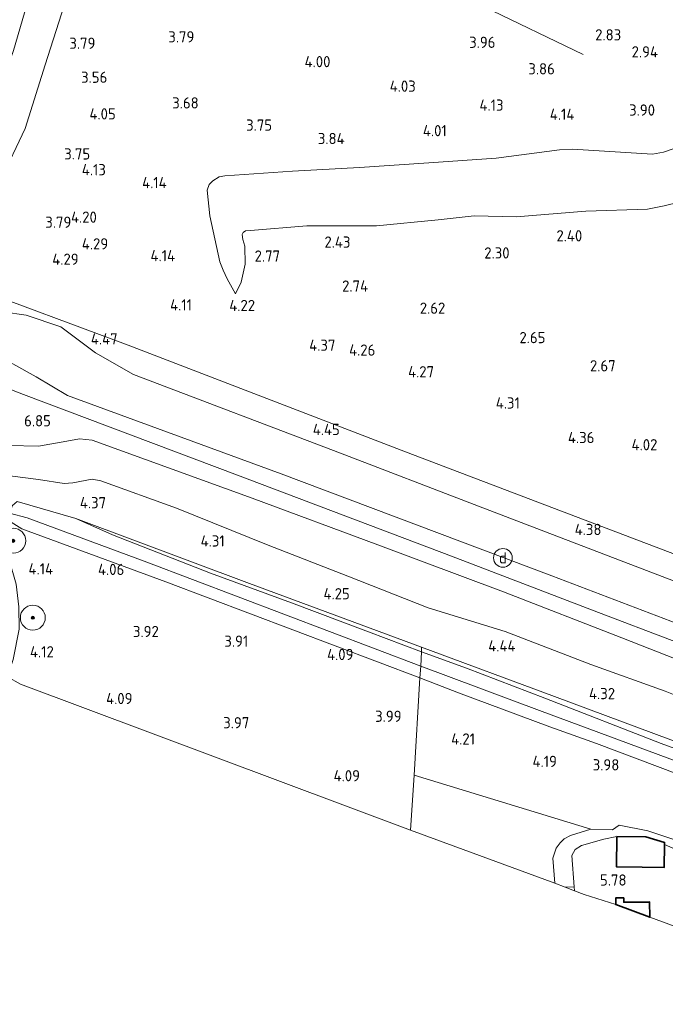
# Model space of a CAD drawing. Extents: x 141961 to 144947, y 416202 to 417778.
# Tile 98 of 122: x 144225 to 144328, y 416589 to 416747. Entities that reach past the tile are written whole.
import ezdxf
from ezdxf.enums import TextEntityAlignment as Align
from ezdxf.lldxf.tags import DXFTag

# ---------------------------------------------------------------- set-up
doc = ezdxf.new("R2010")
doc.units = 0
for name, color, linetype, lineweight in [('B-ME-GR-BOOM-S', 90, 'Continuous', 25), ('B-ME-GR-GRAS-GV', 60, 'Continuous', 13), ('B-ME-GR-HAAG-G', 90, 'GR-HAAG1', 13), ('B-ME-GR-SPORTVELD-GV', 60, 'Continuous', 13), ('B-ME-GW-TALUD_KRUIN-G', 90, 'Continuous', 18), ('B-ME-GW-TALUD_TEEN-G', 90, 'Continuous', 18), ('B-ME-IE-MEUBILAIR_DIJKPAAL-S', 7, 'Continuous', 25), ('B-ME-IE-TERREINAFSCHEIDING_KUNSTMATIG_HEKWERK-G', 20, 'IE-TERREINAFSCHEIDING-KUNSTMATIG', 18), ('B-ME-KG-GRENS_OPNAME-G', 210, 'KG-OPNAME', 18), ('B-ME-KG-KADASTRAAL_DAKRAND-G', 170, 'Continuous', 18), ('B-ME-OG-BEBOUWING_SCHUUR-GV', 7, 'Continuous', 35), ('B-ME-OG-BEBOUWING_TRAP-GV', 7, 'Continuous', 18), ('B-ME-OG-HOOGTELIJN-G', 7, 'Continuous', 18), ('B-ME-OG-HOOGTEPUNT-S', 7, 'Continuous', 25), ('B-ME-OG-TERREIN_GROEN_TUIN-GV', 7, 'Continuous', 18), ('B-ME-OG-WATER_GREPPEL-G', 160, 'Continuous', 18), ('B-ME-OG-WATER_SLOOT-G', 120, 'Continuous', 18), ('B-ME-WH-WINTERBED-G', 150, 'WH-WINTERBED', 18)]:
    doc.layers.add(name, color=color, linetype=linetype, lineweight=lineweight)
doc.styles.add('NLCS-ISO', font='NLCS-ISO.ttf')
doc.styles.add('NLCS-ISO-ANNOTATIVE-T18', font='NLCS-ISO.ttf', dxfattribs={"height": 1.8})
doc.styles.get("Standard").update_dxf_attribs({"font": 'arial.ttf'})
doc.linetypes.add('GR-HAAG1', pattern='A,6,[176,NLCS.SHX,S=0.125,R=0,X=0,Y=0],-2', length=8)
doc.linetypes.add('IE-TERREINAFSCHEIDING-KUNSTMATIG', pattern='A,4,[82,NLCS.SHX,S=0.75,R=90,X=0,Y=0],4,-2', length=10)
tags = doc.linetypes.add('KG-OPNAME', pattern='A,5.5,-2,["O",Standard,S=1.8,R=0,X=-0.5,Y=-0.9],-2,5.5,-2,[5,NLCS.SHX,S=0.75,R=0,X=0,Y=0],-2', length=19).pattern_tags.tags
tags[6] = DXFTag(74, 10)
tags = doc.linetypes.add('WH-WINTERBED', pattern='A,6,-3.5,["WB",Standard,S=1.8,R=0,X=-1.5,Y=-0.9],-3.5,6,-3.5,6,-3.5,6,-3.5,6,-3.5', length=51).pattern_tags.tags
tags[6] = DXFTag(74, 10)

# ---------------------------------------------------------------- blocks, each defined once
blk = doc.blocks.new('SAL-HOOGTELABEL-SO')
at = {"color": 0, "linetype": 'ByBlock', "lineweight": -2, "style": 'NLCS-ISO-ANNOTATIVE-T18'}
blk.add_attdef('HOOGTE', text='', height=1.8, dxfattribs=at).set_placement((2.79, 0), align=Align.RIGHT)
blk = doc.blocks.new('SGR-BOOM_01-SO')
at = {"linetype": 'ByBlock', "lineweight": 18}
h = blk.add_hatch(color=0, dxfattribs=at)
h.dxf.hatch_style = 1
edge = h.paths.add_edge_path()
edge.add_arc((0, 0), 0.25, 0, 360)
at = {"color": 0, "linetype": 'ByBlock', "lineweight": 18}
for radius in [2, 0.25]:
    blk.add_circle((0, 0), radius, dxfattribs=at)
blk = doc.blocks.new('SIE-DIJKPAAL-SO')
at = {"color": 0, "linetype": 'ByBlock', "lineweight": 18}
blk.add_circle((0, 0), 1.5, dxfattribs=at)
at = {"color": 0, "linetype": 'ByBlock', "lineweight": 18, "style": 'NLCS-ISO'}
blk.add_text('d', height=1.8, dxfattribs=at).set_placement((0, 0), align=Align.MIDDLE_CENTER)

msp = doc.modelspace()

# ---------------------------------------------------------------- linework, layer by layer
at = {"layer": 'B-ME-GR-GRAS-GV'}
for points in [[(144221.48, 416721.46, 3.52), (144225.38, 416729.7, 3.53), (144228.57, 416739.93, 3.53), (144231.2, 416748.11, 3.61), (144234.8, 416757.89, 3.57), (144238.73, 416768.81, 3.65), (144241.88, 416779.3, 3.52), (144244.63, 416785.39, 3.23), (144247.51, 416790.36, 3.06), (144250.59, 416793.87, 2.86), (144255.37, 416798.47, 2.88), (144256.47, 416799.77, 2.85), (144257.01, 416801.08, 2.86), (144256.64, 416804.82, 2.62), (144251.33, 416799.17, 2.54), (144246.36, 416794.06, 2.56), (144238.16, 416787.21, 2.58), (144237.17, 416786.03, 2.54), (144236.31, 416783.92, 2.53), (144232.06, 416771.13, 2.58), (144227.88, 416757.28, 2.61), (144223.51, 416742.19, 2.52)], [(144223.51, 416742.19, 2.52), (144227.88, 416757.28, 2.61), (144232.06, 416771.13, 2.58), (144236.31, 416783.92, 2.53), (144237.17, 416786.03, 2.54), (144238.16, 416787.21, 2.58), (144246.36, 416794.06, 2.56), (144251.33, 416799.17, 2.54), (144256.64, 416804.82, 2.62), (144257.01, 416801.08, 2.86), (144256.47, 416799.77, 2.85), (144255.37, 416798.47, 2.88), (144250.59, 416793.87, 2.86), (144247.51, 416790.36, 3.06), (144244.63, 416785.39, 3.23), (144241.88, 416779.3, 3.52), (144238.73, 416768.81, 3.65), (144234.8, 416757.89, 3.57), (144231.2, 416748.11, 3.61), (144228.57, 416739.93, 3.53), (144225.38, 416729.7, 3.53), (144221.48, 416721.46, 3.52)], [(144335.82, 416728.7, 3.65), (144327.78, 416725.92, 4.04), (144326, 416725.6, 4.08), (144313.2, 416726.39, 4.21), (144311.08, 416726.27, 4.28), (144300.93, 416724.97, 4.19), (144290.11, 416724.22, 4), (144279.01, 416723.46, 3.96), (144268.26, 416722.85, 3.9), (144257.39, 416722.14, 3.99), (144256.52, 416721.96, 4), (144255.51, 416721.32, 4.03), (144254.88, 416720.75, 4.03), (144254.58, 416719.83, 4.06), (144255, 416715.69, 4.11), (144256.61, 416708.34, 4.29), (144257.12, 416706.96, 4.26), (144257.8, 416705.57, 4.26), (144259.11, 416703.17, 4.24), (144260.02, 416705.05, 3.68), (144260.66, 416707.92, 3.13), (144260.63, 416710.81, 2.82), (144260.27, 416711.88, 2.78), (144260.18, 416712.73, 2.76), (144260.37, 416713.04, 2.75), (144260.74, 416713.27, 2.7), (144261.51, 416713.35, 2.65), (144270.55, 416714.1, 2.5), (144281.74, 416714.12, 2.6), (144291.64, 416715.05, 2.53), (144297.42, 416715.71, 2.47), (144304.12, 416715.54, 2.46), (144315.29, 416716.45, 2.46), (144325.22, 416716.78, 2.58), (144327.88, 416717.32, 2.58), (144332.49, 416718.44, 2.57)], [(144332.49, 416718.44, 2.57), (144327.88, 416717.32, 2.58), (144325.22, 416716.78, 2.58), (144315.29, 416716.45, 2.46), (144304.12, 416715.54, 2.46), (144297.42, 416715.71, 2.47), (144291.64, 416715.05, 2.53), (144281.74, 416714.12, 2.6), (144270.55, 416714.1, 2.5), (144261.51, 416713.35, 2.65), (144260.74, 416713.27, 2.7), (144260.37, 416713.04, 2.75), (144260.18, 416712.73, 2.76), (144260.27, 416711.88, 2.78), (144260.63, 416710.81, 2.82), (144260.66, 416707.92, 3.13), (144260.02, 416705.05, 3.68), (144259.11, 416703.17, 4.24), (144257.8, 416705.57, 4.26), (144257.12, 416706.96, 4.26), (144256.61, 416708.34, 4.29), (144255, 416715.69, 4.11), (144254.58, 416719.83, 4.06), (144254.88, 416720.75, 4.03), (144255.51, 416721.32, 4.03), (144256.52, 416721.96, 4), (144257.39, 416722.14, 3.99), (144268.26, 416722.85, 3.9), (144279.01, 416723.46, 3.96), (144290.11, 416724.22, 4), (144300.93, 416724.97, 4.19), (144311.08, 416726.27, 4.28), (144313.2, 416726.39, 4.21), (144326, 416725.6, 4.08), (144327.78, 416725.92, 4.04), (144335.82, 416728.7, 3.65)], [(144483.74, 416599.54, 4.64), (144464.8, 416607.84, 4.62), (144445.86, 416616.15, 4.59), (144426.08, 416624.22, 4.49), (144406.3, 416632.29, 4.39), (144385.35, 416640.23, 4.39), (144364.4, 416648.16, 4.39), (144328.86, 416661.68, 4.36), (144307.62, 416669.77, 4.45), (144286.39, 416677.86, 4.53), (144264.15, 416686.42, 4.5), (144241.91, 416694.97, 4.46), (144215.73, 416704.67, 4.13)], [(144215.73, 416704.67, 4.13), (144241.91, 416694.97, 4.46), (144264.15, 416686.42, 4.5), (144286.39, 416677.86, 4.53), (144307.62, 416669.77, 4.45), (144328.86, 416661.68, 4.36), (144364.4, 416648.16, 4.39), (144385.35, 416640.23, 4.39), (144406.3, 416632.29, 4.39), (144426.08, 416624.22, 4.49), (144445.86, 416616.15, 4.59), (144464.8, 416607.84, 4.62), (144483.74, 416599.54, 4.64)], [(144482.71, 416595.49, 4.8), (144452.84, 416608.43, 4.74), (144432.33, 416617.26, 4.65), (144411.83, 416626.08, 4.56), (144388.86, 416634.66, 4.53), (144365.9, 416643.25, 4.5), (144342.39, 416652.2, 4.51), (144318.89, 416661.15, 4.52), (144297.42, 416669.4, 4.52), (144275.95, 416677.65, 4.52), (144242.74, 416690.26, 4.57), (144236.65, 416693.72, 4.56), (144231.1, 416697.89, 4.56), (144225.53, 416699.78, 4.56), (144218.12, 416700.81, 4.38)], [(144218.12, 416700.81, 4.38), (144225.53, 416699.78, 4.56), (144231.1, 416697.89, 4.56), (144236.65, 416693.72, 4.56), (144242.74, 416690.26, 4.57), (144275.95, 416677.65, 4.52), (144297.42, 416669.4, 4.52), (144318.89, 416661.15, 4.52), (144342.39, 416652.2, 4.51), (144365.9, 416643.25, 4.5), (144388.86, 416634.66, 4.53), (144411.83, 416626.08, 4.56), (144432.33, 416617.26, 4.65), (144452.84, 416608.43, 4.74), (144482.71, 416595.49, 4.8)], [(144223.38, 416691.94, 6.95), (144227.14, 416689.86, 6.95), (144232.19, 416686.88, 6.95), (144266.42, 416674.31, 6.65), (144288.14, 416666.13, 6.66), (144309.87, 416657.95, 6.67), (144333.44, 416649, 6.68), (144357.01, 416640.06, 6.68), (144393.84, 416626.57, 6.75), (144423.17, 416615.05, 6.71), (144454.17, 416601.87, 6.76), (144480.14, 416590.33, 6.67)], [(144480.14, 416590.33, 6.67), (144454.17, 416601.87, 6.76), (144423.17, 416615.05, 6.71), (144393.84, 416626.57, 6.75), (144357.01, 416640.06, 6.68), (144333.44, 416649, 6.68), (144309.87, 416657.95, 6.67), (144288.14, 416666.13, 6.66), (144266.42, 416674.31, 6.65), (144232.19, 416686.88, 6.95), (144227.14, 416689.86, 6.95), (144223.38, 416691.94, 6.95)], [(144222.76, 416678.85, 6.86), (144227.5, 416678.78, 6.8), (144231.48, 416679.43, 6.76), (144234.08, 416679.92, 6.76), (144236.14, 416679.74, 6.76), (144261.8, 416670.41, 6.79), (144281.96, 416662.91, 6.8), (144302.12, 416655.41, 6.81), (144321.06, 416648, 6.81), (144340.01, 416640.6, 6.81)], [(144468.89, 416589.7, 6.73), (144444.67, 416599.9, 6.75), (144420.46, 416610.09, 6.78), (144400.6, 416617.74, 6.81), (144380.73, 416625.39, 6.84), (144360.37, 416632.99, 6.82), (144340.01, 416640.6, 6.81), (144321.06, 416648, 6.81), (144302.12, 416655.41, 6.81), (144281.96, 416662.91, 6.8), (144261.8, 416670.41, 6.79), (144236.14, 416679.74, 6.76), (144234.08, 416679.92, 6.76), (144231.48, 416679.43, 6.76), (144227.5, 416678.78, 6.8), (144222.76, 416678.85, 6.86)], [(144341.41, 416634.1, 4.89), (144328.04, 416639.48, 4.87), (144316.1, 416643.74, 4.91), (144302.37, 416649.03, 4.92), (144290.03, 416652.83, 4.72), (144277.14, 416657.93, 4.82), (144264.35, 416662.87, 4.79), (144249.67, 416668.8, 4.79), (144237.51, 416673.21, 4.87), (144236.13, 416673.47, 4.84), (144233.01, 416672.87, 4.76), (144231.62, 416672.77, 4.75), (144227.52, 416673.43, 4.77), (144223.34, 416673.92, 4.85)], [(144223.34, 416673.92, 4.85), (144227.52, 416673.43, 4.77), (144231.62, 416672.77, 4.75), (144233.01, 416672.87, 4.76), (144236.13, 416673.47, 4.84), (144237.51, 416673.21, 4.87), (144249.67, 416668.8, 4.79), (144264.35, 416662.87, 4.79), (144277.14, 416657.93, 4.82), (144290.03, 416652.83, 4.72), (144302.37, 416649.03, 4.92), (144316.1, 416643.74, 4.91), (144328.04, 416639.48, 4.87), (144341.41, 416634.1, 4.89), (144355.53, 416629.05, 4.92), (144368.5, 416623.94, 4.96), (144378.65, 416620.07, 4.87), (144392.84, 416614.93, 4.88), (144403.87, 416610.42, 4.94), (144419.21, 416604.8, 4.97), (144433.71, 416598.57, 4.92), (144449.1, 416592.74, 5.05), (144457.2, 416588.99, 5.18)], [(144442.02, 416587.8, 4.33), (144436.33, 416590.04, 4.33), (144413.48, 416599.37, 4.34), (144393.69, 416607.11, 4.36), (144373.9, 416614.85, 4.38), (144352.78, 416622.76, 4.38), (144331.65, 416630.66, 4.38), (144310.3, 416638.59, 4.35), (144288.94, 416646.52, 4.32), (144261.38, 416656.73, 4.22), (144233.52, 416667.18, 4.32), (144224.12, 416669.88, 4.67)], [(144332.96, 416614.49, 4.12), (144325.26, 416617.05, 4.16), (144320.64, 416617.99, 4.44), (144319.61, 416617.2, 4.75), (144316.1, 416617.31, 4.52), (144287.76, 416625.98, 4.41), (144288.7, 416641.58, 4.17), (144294.88, 416639.21, 4.23), (144309.54, 416633.76, 4.18), (144317.04, 416631.05, 4.17), (144330.08, 416626.17, 4.16)]]:
    msp.add_polyline3d(points, dxfattribs=at)
for points in [[(144288.94, 416645.79, 4.13), (144288.86, 416643.46, 3.08), (144266.87, 416651.81, 3.08), (144244.88, 416660.17, 3.08), (144225.69, 416667.28, 3.08), (144222.85, 416668.02, 4.48), (144223.35, 416669.26, 4.51), (144224.12, 416669.88, 4.67), (144233.52, 416667.18, 4.32), (144239.38, 416664.51, 4.12), (144255.09, 416658.38, 4.13), (144268.1, 416653.62, 4.11), (144280.46, 416649, 4.13)], [(144288.86, 416643.46, 3.08), (144288.7, 416641.58, 4.17), (144268.31, 416649.3, 4.13), (144247.93, 416657.01, 4.08), (144224.85, 416665.49, 4.3), (144223.13, 416666.54, 4.38), (144222.85, 416668.02, 4.48), (144225.69, 416667.28, 3.08), (144244.88, 416660.17, 3.08), (144266.87, 416651.81, 3.08)], [(144288.94, 416646.52, 4.32), (144288.94, 416645.79, 4.13), (144280.46, 416649, 4.13), (144268.1, 416653.62, 4.11), (144255.09, 416658.38, 4.13), (144239.38, 416664.51, 4.12), (144233.52, 416667.18, 4.32), (144261.38, 416656.73, 4.22)], [(144425.76, 416593.41, 4.31), (144439.5, 416587.83, 4.28), (144434.74, 416587.84, 3.24), (144413.96, 416596.17, 3.18), (144393.18, 416604.5, 3.11), (144362.95, 416615.95, 3.09), (144326.91, 416629.29, 3.09), (144307.89, 416636.37, 3.09), (144288.86, 416643.46, 3.08), (144288.94, 416645.79, 4.13), (144296.17, 416643.13, 4.19), (144308.71, 416638.34, 4.14), (144327.39, 416631.07, 4.15), (144337.81, 416627.28, 4.12), (144348.67, 416623.49, 4.14), (144361.28, 416618.84, 4.14), (144372.11, 416614.76, 4.27), (144382.36, 416610.85, 4.24), (144400.14, 416603.83, 4.21), (144410.9, 416599.62, 4.19)], [(144436.33, 416590.04, 4.33), (144442.02, 416587.8, 4.33), (144439.5, 416587.83, 4.28), (144425.76, 416593.41, 4.31), (144410.9, 416599.62, 4.19), (144400.14, 416603.83, 4.21), (144382.36, 416610.85, 4.24), (144372.11, 416614.76, 4.27), (144361.28, 416618.84, 4.14), (144348.67, 416623.49, 4.14), (144337.81, 416627.28, 4.12), (144327.39, 416631.07, 4.15), (144308.71, 416638.34, 4.14), (144296.17, 416643.13, 4.19), (144288.94, 416645.79, 4.13), (144288.94, 416646.52, 4.32), (144310.3, 416638.59, 4.35), (144331.65, 416630.66, 4.38), (144352.78, 416622.76, 4.38), (144373.9, 416614.85, 4.38), (144393.69, 416607.11, 4.36), (144413.48, 416599.37, 4.34)], [(144434.74, 416587.84, 3.24), (144430.2, 416587.19, 4.38), (144420.14, 416591.67, 4.34), (144409.87, 416595.9, 4.3), (144400.21, 416599.72, 4.23), (144390.9, 416603.42, 4.19), (144381.07, 416606.91, 4.17), (144371.54, 416610.59, 4.12), (144361.11, 416614.67, 4.15), (144353.92, 416617.25, 4.08), (144347.4, 416619.81, 4.08), (144338.46, 416623.01, 4.1), (144330.08, 416626.17, 4.16), (144317.04, 416631.05, 4.17), (144309.54, 416633.76, 4.18), (144294.88, 416639.21, 4.23), (144288.7, 416641.58, 4.17), (144288.86, 416643.46, 3.08), (144307.89, 416636.37, 3.09), (144326.91, 416629.29, 3.09), (144362.95, 416615.95, 3.09), (144393.18, 416604.5, 3.11), (144413.96, 416596.17, 3.18)]]:
    msp.add_polyline3d(points, close=True, dxfattribs=at)
at = {"layer": 'B-ME-GR-HAAG-G'}
msp.add_polyline3d([(144327.94, 416614.86, 5.8), (144335.44, 416611.63, 6), (144341.21, 416608.43, 5.81)], dxfattribs=at)
at = {"layer": 'B-ME-GR-SPORTVELD-GV'}
msp.add_polyline3d([(144287.76, 416625.98, 4.41), (144287.18, 416617.17, 3.98), (144224.66, 416640.58, 4.5), (144222.54, 416641.75, 4.6), (144223.44, 416644.55, 4.53), (144224.4, 416649.41, 4.53), (144224.39, 416652.98, 4.53), (144223.94, 416656.61, 4.43), (144222.79, 416660.54, 4.53), (144221.35, 416664.26, 4.55), (144219.57, 416667.68, 4.46), (144223.13, 416666.54, 4.38), (144224.85, 416665.49, 4.3), (144247.93, 416657.01, 4.08), (144268.31, 416649.3, 4.13), (144288.7, 416641.58, 4.17)], close=True, dxfattribs=at)
at = {"layer": 'B-ME-GW-TALUD_KRUIN-G'}
for points in [[(144194.72, 416722.84, 3.62), (144210.02, 416716.83, 3.57), (144214.13, 416716.04, 3.58), (144215.77, 416716.61, 3.58), (144217.68, 416717.53, 3.58), (144220.66, 416720.48, 3.52), (144221.48, 416721.46, 3.52), (144225.38, 416729.7, 3.53), (144228.57, 416739.93, 3.53), (144231.2, 416748.11, 3.61), (144234.8, 416757.89, 3.57), (144238.73, 416768.81, 3.65), (144241.88, 416779.3, 3.52), (144244.63, 416785.39, 3.23), (144247.51, 416790.36, 3.06), (144250.59, 416793.87, 2.86), (144255.37, 416798.47, 2.88), (144256.47, 416799.77, 2.85), (144257.01, 416801.08, 2.86), (144256.64, 416804.82, 2.62)], [(144259.11, 416703.17, 4.24), (144257.8, 416705.57, 4.26), (144257.12, 416706.96, 4.26), (144256.61, 416708.34, 4.29), (144255, 416715.69, 4.11), (144254.58, 416719.83, 4.06), (144254.88, 416720.75, 4.03), (144255.51, 416721.32, 4.03), (144256.52, 416721.96, 4), (144257.39, 416722.14, 3.99), (144268.26, 416722.85, 3.9), (144279.01, 416723.46, 3.96), (144290.11, 416724.22, 4), (144300.93, 416724.97, 4.19), (144311.08, 416726.27, 4.28), (144313.2, 416726.39, 4.21), (144326, 416725.6, 4.08), (144327.78, 416725.92, 4.04), (144335.82, 416728.7, 3.65)], [(144480.14, 416590.33, 6.67), (144454.17, 416601.87, 6.76), (144423.17, 416615.05, 6.71), (144393.84, 416626.57, 6.75), (144357.01, 416640.06, 6.68), (144333.44, 416649, 6.68), (144309.87, 416657.95, 6.67), (144288.14, 416666.13, 6.66), (144266.42, 416674.31, 6.65), (144232.19, 416686.88, 6.95), (144227.14, 416689.86, 6.95), (144223.38, 416691.94, 6.95), (144218.93, 416693.19, 6.96), (144214.07, 416693.89, 6.98), (144210.85, 416695.17, 6.57)], [(144468.89, 416589.7, 6.73), (144444.67, 416599.9, 6.75), (144420.46, 416610.09, 6.78), (144400.6, 416617.74, 6.81), (144380.73, 416625.39, 6.84), (144360.37, 416632.99, 6.82), (144340.01, 416640.6, 6.81), (144321.06, 416648, 6.81), (144302.12, 416655.41, 6.81), (144281.96, 416662.91, 6.8), (144261.8, 416670.41, 6.79), (144236.14, 416679.74, 6.76), (144234.08, 416679.92, 6.76), (144231.48, 416679.43, 6.76), (144227.5, 416678.78, 6.8), (144222.76, 416678.85, 6.86), (144219.74, 416679.8, 6.9), (144216, 416682.17, 6.9), (144210.57, 416687.62, 6.8), (144208.33, 416689.51, 6.71)], [(144320.3, 416616.15, 5.8), (144318.21, 416615.72, 5.58), (144314.64, 416614.71, 5.6), (144313.58, 416614.07, 5.62), (144313.08, 416613.1, 5.64), (144313.43, 416608.09, 5.78)]]:
    msp.add_polyline3d(points, dxfattribs=at)
at = {"layer": 'B-ME-GW-TALUD_TEEN-G'}
for points in [[(144256.64, 416804.82, 2.62), (144251.33, 416799.17, 2.54), (144246.36, 416794.06, 2.56), (144238.16, 416787.21, 2.58), (144237.17, 416786.03, 2.54), (144236.31, 416783.92, 2.53), (144232.06, 416771.13, 2.58), (144227.88, 416757.28, 2.61), (144223.51, 416742.19, 2.52), (144218.4, 416727.58, 2.61), (144216.68, 416723.78, 2.72), (144215.54, 416723, 2.73), (144213.84, 416722.51, 2.79), (144211.67, 416722.12, 2.81), (144208.77, 416723.08, 2.76), (144200.7, 416726.66, 2.82), (144194.72, 416729.48, 2.76)], [(144332.49, 416718.44, 2.57), (144327.88, 416717.32, 2.58), (144325.22, 416716.78, 2.58), (144315.29, 416716.45, 2.46), (144304.12, 416715.54, 2.46), (144297.42, 416715.71, 2.47), (144291.64, 416715.05, 2.53), (144281.74, 416714.12, 2.6), (144270.55, 416714.1, 2.5), (144261.51, 416713.35, 2.65), (144260.74, 416713.27, 2.7), (144260.37, 416713.04, 2.75), (144260.18, 416712.73, 2.76), (144260.27, 416711.88, 2.78), (144260.63, 416710.81, 2.82), (144260.66, 416707.92, 3.13), (144260.02, 416705.05, 3.68), (144259.11, 416703.17, 4.24)], [(144482.71, 416595.49, 4.8), (144452.84, 416608.43, 4.74), (144432.33, 416617.26, 4.65), (144411.83, 416626.08, 4.56), (144388.86, 416634.66, 4.53), (144365.9, 416643.25, 4.5), (144342.39, 416652.2, 4.51), (144318.89, 416661.15, 4.52), (144297.42, 416669.4, 4.52), (144275.95, 416677.65, 4.52), (144242.74, 416690.26, 4.57), (144236.65, 416693.72, 4.56), (144231.1, 416697.89, 4.56), (144225.53, 416699.78, 4.56), (144218.12, 416700.81, 4.38), (144213.28, 416701.18, 4.28)], [(144206.98, 416686.17, 5.56), (144208.8, 416684.3, 5.56), (144211.83, 416679.81, 5.3), (144216.84, 416675.17, 4.93), (144220.19, 416674.12, 4.88), (144223.34, 416673.92, 4.85), (144227.52, 416673.43, 4.77)], [(144457.2, 416588.99, 5.18), (144449.1, 416592.74, 5.05), (144433.71, 416598.57, 4.92), (144419.21, 416604.8, 4.97), (144403.87, 416610.42, 4.94), (144392.84, 416614.93, 4.88), (144378.65, 416620.07, 4.87), (144368.5, 416623.94, 4.96), (144355.53, 416629.05, 4.92), (144341.41, 416634.1, 4.89), (144328.04, 416639.48, 4.87), (144316.1, 416643.74, 4.91), (144302.37, 416649.03, 4.92), (144290.03, 416652.83, 4.72), (144277.14, 416657.93, 4.82), (144264.35, 416662.87, 4.79), (144249.67, 416668.8, 4.79), (144237.51, 416673.21, 4.87), (144236.13, 416673.47, 4.84), (144233.01, 416672.87, 4.76), (144231.62, 416672.77, 4.75), (144227.52, 416673.43, 4.77)], [(144310.34, 416608.64, 4.04), (144310.03, 416612.68, 4.03), (144310.57, 416614.27, 4.01), (144311.17, 416615.13, 4.03), (144311.86, 416615.8, 4.11), (144312.86, 416616.32, 4.25), (144316.1, 416617.31, 4.52)]]:
    msp.add_polyline3d(points, dxfattribs=at)
at = {"layer": 'B-ME-IE-TERREINAFSCHEIDING_KUNSTMATIG_HEKWERK-G'}
for points in [[(144488.48, 416624.44, 4.19), (144483.74, 416599.54, 4.64), (144464.8, 416607.84, 4.62), (144445.86, 416616.15, 4.59), (144426.08, 416624.22, 4.49), (144406.3, 416632.29, 4.39), (144385.35, 416640.23, 4.39), (144364.4, 416648.16, 4.39), (144328.86, 416661.68, 4.36), (144307.62, 416669.77, 4.45), (144286.39, 416677.86, 4.53), (144264.15, 416686.42, 4.5), (144241.91, 416694.97, 4.46), (144215.73, 416704.67, 4.13)], [(144224.12, 416669.88, 4.67), (144233.52, 416667.18, 4.32)], [(144233.52, 416667.18, 4.32), (144261.38, 416656.73, 4.22), (144288.94, 416646.52, 4.32), (144310.3, 416638.59, 4.35), (144331.65, 416630.66, 4.38), (144352.78, 416622.76, 4.38), (144373.9, 416614.85, 4.38), (144393.69, 416607.11, 4.36), (144413.48, 416599.37, 4.34), (144436.33, 416590.04, 4.33), (144442.02, 416587.8, 4.33)], [(144288.94, 416646.52, 4.32), (144288.94, 416645.79, 4.13), (144288.86, 416643.46, 3.08), (144288.7, 416641.58, 4.17), (144287.76, 416625.98, 4.41), (144287.18, 416617.17, 3.98)], [(144287.76, 416625.98, 4.41), (144316.1, 416617.31, 4.52)], [(144363.53, 416600.55, 4.12), (144357.48, 416604.5, 4.18), (144346.01, 416608.96, 4.12), (144332.96, 416614.49, 4.12), (144325.26, 416617.05, 4.16), (144320.64, 416617.99, 4.44), (144319.61, 416617.2, 4.75), (144316.1, 416617.31, 4.52)]]:
    msp.add_polyline3d(points, dxfattribs=at)
at = {"layer": 'B-ME-KG-GRENS_OPNAME-G'}
msp.add_polyline3d([(144197.74, 416651.31, 3.7), (144198.35, 416651.07, 3.72), (144199.2, 416650.74, 4.07), (144220.65, 416642.34, 4.61), (144222.54, 416641.75, 4.6), (144224.66, 416640.58, 4.5), (144287.18, 416617.17, 3.98), (144310.34, 416608.64, 4.04), (144311.99, 416608.03, 5.02), (144313.5, 416607.46, 5.78), (144315.04, 416606.86, 5.88), (144320.12, 416605.22, 6.06), (144325.56, 416603.19, 6.06), (144335.75, 416599.46, 5.97), (144339.21, 416598.19, 5.97), (144343.55, 416596.51, 5.97), (144344.75, 416596.07, 5.88), (144358.76, 416590.95, 5.88), (144378.57, 416583.71, 5.55), (144384.17, 416581.53, 5.06)], dxfattribs=at)
at = {"layer": 'B-ME-KG-KADASTRAAL_DAKRAND-G'}
msp.add_polyline3d([(144327.85, 416611.25, 8.23), (144324.36, 416611.29, 8.23), (144320.3, 416611.33, 8.23), (144320.35, 416616.09, 7.98), (144324.91, 416616.04, 7.98), (144327.89, 416615.17, 7.98)], close=True, dxfattribs=at)
msp.add_polyline3d([(144320.19, 416605.47, 8.39), (144320.16, 416606.25, 8.34), (144321.36, 416606.26, 8.34), (144321.37, 416605.55, 8.34), (144325.49, 416605.59, 8.34), (144325.5, 416603.37, 8.46)], dxfattribs=at)
at = {"layer": 'B-ME-OG-BEBOUWING_SCHUUR-GV'}
for points in [[(144327.94, 416614.86, 5.8), (144327.9, 416611.2, 5.8), (144324.36, 416611.24, 5.8), (144320.25, 416611.28, 5.8), (144320.3, 416616.15, 5.8), (144324.92, 416616.09, 5.8), (144327.94, 416615.21, 5.8)], [(144321.41, 416606.31, 6.06), (144321.42, 416605.6, 6.06), (144325.54, 416605.65, 6.06), (144325.56, 416603.19, 6.06), (144320.12, 416605.22, 6.06), (144320.11, 416606.3, 6.06)]]:
    msp.add_polyline3d(points, close=True, dxfattribs=at)
at = {"layer": 'B-ME-OG-BEBOUWING_TRAP-GV'}
msp.add_polyline3d([(144313.43, 416608.09, 5.78), (144313.5, 416607.46, 5.78), (144311.99, 416608.03, 5.02)], close=True, dxfattribs=at)
at = {"layer": 'B-ME-OG-HOOGTELIJN-G'}
msp.add_polyline3d([(144314.9, 416741.6, 3.19), (144298.88, 416749.3, 3.53), (144286.13, 416755.56, 3.93), (144276.95, 416759.6, 3.91), (144266.33, 416764.34, 3.83), (144257.38, 416769.27, 3.67), (144254.7, 416771.96, 3.54), (144254.21, 416776.6, 3.44), (144254.69, 416778.39, 3.37), (144256.17, 416781.98, 3.17)], dxfattribs=at)
at = {"layer": 'B-ME-OG-TERREIN_GROEN_TUIN-GV'}
msp.add_polyline3d([(144310.03, 416612.68, 4.03), (144310.34, 416608.64, 4.04), (144287.18, 416617.17, 3.98), (144287.76, 416625.98, 4.41), (144316.1, 416617.31, 4.52), (144312.86, 416616.32, 4.25), (144311.86, 416615.8, 4.11), (144311.17, 416615.13, 4.03), (144310.57, 416614.27, 4.01)], close=True, dxfattribs=at)
for points in [[(144335.44, 416611.63, 6), (144327.94, 416614.86, 5.8), (144327.94, 416615.21, 5.8), (144324.92, 416616.09, 5.8), (144320.3, 416616.15, 5.8), (144318.21, 416615.72, 5.58), (144314.64, 416614.71, 5.6), (144313.58, 416614.07, 5.62), (144313.08, 416613.1, 5.64), (144313.43, 416608.09, 5.78), (144311.99, 416608.03, 5.02), (144310.34, 416608.64, 4.04), (144310.03, 416612.68, 4.03), (144310.57, 416614.27, 4.01), (144311.17, 416615.13, 4.03), (144311.86, 416615.8, 4.11), (144312.86, 416616.32, 4.25), (144316.1, 416617.31, 4.52), (144319.61, 416617.2, 4.75), (144320.64, 416617.99, 4.44), (144325.26, 416617.05, 4.16), (144332.96, 416614.49, 4.12)], [(144335.75, 416599.46, 5.97), (144325.56, 416603.19, 6.06), (144325.54, 416605.65, 6.06), (144321.42, 416605.6, 6.06), (144321.41, 416606.31, 6.06), (144320.11, 416606.3, 6.06), (144320.12, 416605.22, 6.06), (144315.04, 416606.86, 5.88), (144313.5, 416607.46, 5.78), (144313.43, 416608.09, 5.78), (144313.08, 416613.1, 5.64), (144313.58, 416614.07, 5.62), (144314.64, 416614.71, 5.6), (144318.21, 416615.72, 5.58), (144320.3, 416616.15, 5.8), (144320.25, 416611.28, 5.8), (144324.36, 416611.24, 5.8), (144327.9, 416611.2, 5.8), (144327.94, 416614.86, 5.8), (144335.44, 416611.63, 6)]]:
    msp.add_polyline3d(points, dxfattribs=at)
at = {"layer": 'B-ME-OG-WATER_GREPPEL-G'}
msp.add_polyline3d([(144434.74, 416587.84, 3.24), (144413.96, 416596.17, 3.18), (144393.18, 416604.5, 3.11), (144362.95, 416615.95, 3.09), (144326.91, 416629.29, 3.09), (144307.89, 416636.37, 3.09), (144288.86, 416643.46, 3.08), (144266.87, 416651.81, 3.08), (144244.88, 416660.17, 3.08), (144225.69, 416667.28, 3.08)], dxfattribs=at)
at = {"layer": 'B-ME-OG-WATER_SLOOT-G'}
for points in [[(144288.7, 416641.58, 4.17), (144268.31, 416649.3, 4.13), (144247.93, 416657.01, 4.08), (144224.85, 416665.49, 4.3), (144223.13, 416666.54, 4.38), (144222.85, 416668.02, 4.48)], [(144233.52, 416667.18, 4.32), (144239.38, 416664.51, 4.12), (144255.09, 416658.38, 4.13), (144268.1, 416653.62, 4.11), (144280.46, 416649, 4.13), (144288.94, 416645.79, 4.13), (144296.17, 416643.13, 4.19), (144308.71, 416638.34, 4.14), (144327.39, 416631.07, 4.15), (144337.81, 416627.28, 4.12), (144348.67, 416623.49, 4.14), (144361.28, 416618.84, 4.14), (144372.11, 416614.76, 4.27), (144382.36, 416610.85, 4.24), (144400.14, 416603.83, 4.21), (144410.9, 416599.62, 4.19), (144425.76, 416593.41, 4.31), (144439.5, 416587.83, 4.28)], [(144430.2, 416587.19, 4.38), (144420.14, 416591.67, 4.34), (144409.87, 416595.9, 4.3), (144400.21, 416599.72, 4.23), (144390.9, 416603.42, 4.19), (144381.07, 416606.91, 4.17), (144371.54, 416610.59, 4.12), (144361.11, 416614.67, 4.15), (144353.92, 416617.25, 4.08), (144347.4, 416619.81, 4.08), (144338.46, 416623.01, 4.1), (144330.08, 416626.17, 4.16), (144317.04, 416631.05, 4.17), (144309.54, 416633.76, 4.18), (144294.88, 416639.21, 4.23), (144288.7, 416641.58, 4.17)]]:
    msp.add_polyline3d(points, dxfattribs=at)
at = {"layer": 'B-ME-WH-WINTERBED-G'}
msp.add_polyline3d([(144474.27, 416590.16, 6.88), (144450.88, 416600.24, 6.91), (144427.48, 416610.32, 6.93), (144394.53, 416623.12, 6.95), (144367.76, 416633.1, 6.92), (144340.99, 416643.08, 6.88), (144317.36, 416652.1, 6.88), (144293.74, 416661.13, 6.87), (144259.43, 416674.08, 6.91), (144225.13, 416687.03, 6.94), (144209.92, 416692.9, 6.77), (144196.6, 416697.47, 6.52)], dxfattribs=at)

# ---------------------------------------------------------------- block references
at = {"layer": 'B-ME-GR-BOOM-S'}
for p in [(144223.48, 416663.58, 4.5), (144226.61, 416651.24, 4.53)]:
    msp.add_blockref('SGR-BOOM_01-SO', p, dxfattribs=at)
at = {"layer": 'B-ME-IE-MEUBILAIR_DIJKPAAL-S'}
msp.add_blockref('SIE-DIJKPAAL-SO', (144302.01, 416660.84, 6.75), dxfattribs=at)
at = {"layer": 'B-ME-OG-HOOGTEPUNT-S'}
for p, values in [((144249.73, 416743.51, 3.79), {'HOOGTE': '3.79'}), ((144318.2, 416743.83, 2.83), {'HOOGTE': '2.83'}), ((144233.86, 416742.48, 3.79), {'HOOGTE': '3.79'}), ((144298.03, 416742.63, 3.96), {'HOOGTE': '3.96'}), ((144324.1, 416741.1, 2.94), {'HOOGTE': '2.94'}), ((144271.56, 416739.53, 4), {'HOOGTE': '4.00'}), ((144235.77, 416737.03, 3.56), {'HOOGTE': '3.56'}), ((144307.55, 416738.38, 3.86), {'HOOGTE': '3.86'}), ((144285.24, 416735.6, 4.03), {'HOOGTE': '4.03'}), ((144250.43, 416732.91, 3.67), {'HOOGTE': '3.68'}), ((144299.32, 416732.56, 4.12), {'HOOGTE': '4.13'}), ((144237.12, 416731.15, 4.05), {'HOOGTE': '4.05'}), ((144310.69, 416731.09, 4.14), {'HOOGTE': '4.14'}), ((144323.62, 416731.77, 3.9), {'HOOGTE': '3.90'}), ((144262.2, 416729.35, 3.75), {'HOOGTE': '3.75'}), ((144290.22, 416728.46, 4.01), {'HOOGTE': '4.01'}), ((144273.84, 416727.2, 3.84), {'HOOGTE': '3.84'}), ((144233.02, 416724.73, 3.75), {'HOOGTE': '3.75'}), ((144235.54, 416722.2, 4.12), {'HOOGTE': '4.13'}), ((144245.3, 416720.13, 4.14), {'HOOGTE': '4.14'}), ((144230, 416713.77, 3.79), {'HOOGTE': '3.79'}), ((144234.09, 416714.59, 4.2), {'HOOGTE': '4.20'}), ((144235.91, 416710.3, 4.29), {'HOOGTE': '4.29'}), ((144274.77, 416710.59, 2.43), {'HOOGTE': '2.43'}), ((144311.95, 416711.6, 2.4), {'HOOGTE': '2.40'}), ((144300.29, 416708.85, 2.3), {'HOOGTE': '2.30'}), ((144231.17, 416707.84, 4.29), {'HOOGTE': '4.29'}), ((144246.64, 416708.41, 4.14), {'HOOGTE': '4.14'}), ((144263.48, 416708.35, 2.77), {'HOOGTE': '2.77'}), ((144277.6, 416703.54, 2.74), {'HOOGTE': '2.74'}), ((144249.35, 416700.51, 4.11), {'HOOGTE': '4.11'}), ((144259.47, 416700.42, 4.22), {'HOOGTE': '4.22'}), ((144289.98, 416699.99, 2.62), {'HOOGTE': '2.62'}), ((144237.42, 416695.07, 4.47), {'HOOGTE': '4.47'}), ((144306.04, 416695.27, 2.65), {'HOOGTE': '2.65'}), ((144272.36, 416694.05, 4.37), {'HOOGTE': '4.37'}), ((144278.76, 416693.27, 4.26), {'HOOGTE': '4.26'}), ((144288.18, 416689.79, 4.27), {'HOOGTE': '4.27'}), ((144317.31, 416690.75, 2.67), {'HOOGTE': '2.67'}), ((144301.94, 416684.78, 4.31), {'HOOGTE': '4.31'}), ((144226.72, 416681.93, 6.85), {'HOOGTE': '6.85'}), ((144273.06, 416680.54, 4.45), {'HOOGTE': '4.45'}), ((144313.9, 416679.24, 4.36), {'HOOGTE': '4.36'}), ((144324, 416678.09, 4.02), {'HOOGTE': '4.02'}), ((144235.57, 416668.79, 4.37), {'HOOGTE': '4.37'}), ((144315.03, 416664.5, 4.38), {'HOOGTE': '4.38'}), ((144254.6, 416662.65, 4.31), {'HOOGTE': '4.31'}), ((144227.07, 416658.18, 4.14), {'HOOGTE': '4.14'}), ((144238.49, 416658.09, 4.06), {'HOOGTE': '4.06'}), ((144274.66, 416654.19, 4.25), {'HOOGTE': '4.25'}), ((144244.03, 416648.13, 3.92), {'HOOGTE': '3.92'}), ((144258.38, 416646.58, 3.91), {'HOOGTE': '3.91'}), ((144301.25, 416645.83, 4.44), {'HOOGTE': '4.44'}), ((144227.19, 416644.88, 4.12), {'HOOGTE': '4.12'}), ((144275.25, 416644.45, 4.09), {'HOOGTE': '4.09'}), ((144317.21, 416638.17, 4.32), {'HOOGTE': '4.32'}), ((144239.81, 416637.38, 4.09), {'HOOGTE': '4.09'}), ((144282.97, 416634.53, 3.99), {'HOOGTE': '3.99'}), ((144258.54, 416633.5, 3.97), {'HOOGTE': '3.97'}), ((144294.75, 416630.89, 4.21), {'HOOGTE': '4.21'}), ((144307.89, 416627.3, 4.19), {'HOOGTE': '4.19'}), ((144317.9, 416626.75, 3.98), {'HOOGTE': '3.98'}), ((144276.3, 416625, 4.09), {'HOOGTE': '4.09'}), ((144319.05, 416608.27, 5.78), {'HOOGTE': '5.78'})]:
    msp.add_blockref('SAL-HOOGTELABEL-SO', p, dxfattribs=at).add_auto_attribs(values)

doc.saveas('drawing.dxf')
